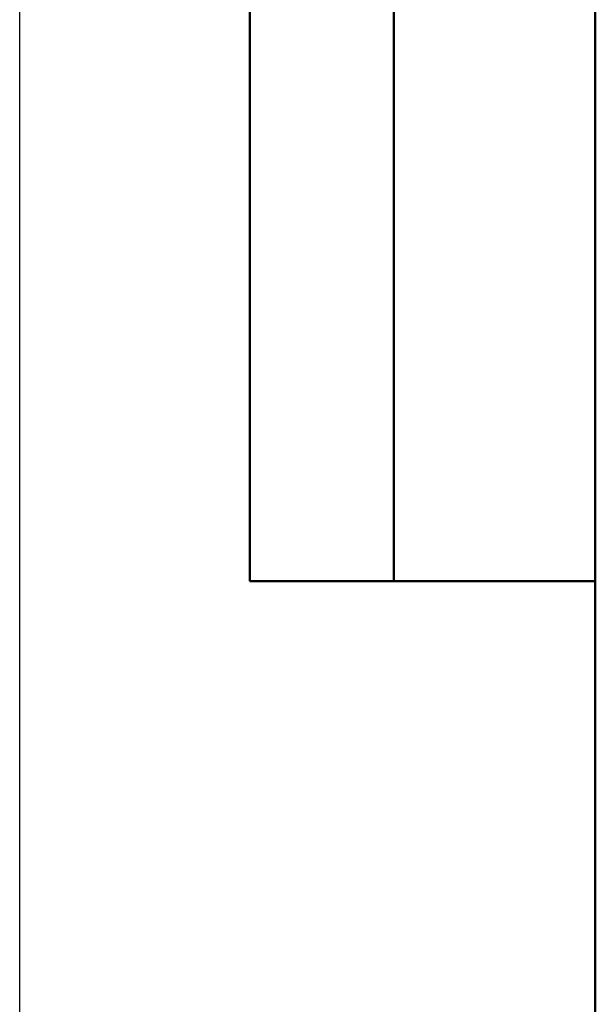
# Model space of a CAD drawing. Header units: millimetres. Extents: x -74 to 691, y -69 to 356.
# Tile 10 of 19: x 0 to 20, y 157 to 192. Entities that reach past the tile are written whole.
import ezdxf
from ezdxf.enums import TextEntityAlignment as Align

# ---------------------------------------------------------------- set-up
doc = ezdxf.new("R2010")
doc.units = ezdxf.units.MM
for name, color, linetype, lineweight in [('Кромка (ГОСТ)', 7, 'Continuous', 50), ('Обозначение (ГОСТ)', 7, 'Continuous', 25), ('Эскизная геометрия (ГОСТ)', 7, 'Continuous', 50)]:
    doc.layers.add(name, color=color, linetype=linetype, lineweight=lineweight)
doc.styles.get("Standard").update_dxf_attribs({"font": 'GOST Common Italic.ttf'})

# ---------------------------------------------------------------- blocks, each defined once
blk = doc.blocks.new('ГОСТ - Доп. графы 2')
at = {"layer": 'Эскизная геометрия (ГОСТ)'}
for p, q in [((-12, 0), (-12, 120)), ((-7, 0), (-7, 120)), ((0, 0), (-12, 0))]:
    blk.add_line(p, q, dxfattribs=at)
at = {"layer": 'Обозначение (ГОСТ)', "lineweight": 30, "width": 0.8, "flags": 17}
for tag, p in [('Первичная_применяемость', (-3.651, 90.027)), ('Справочный_номер', (-3.551, 30.017))]:
    blk.add_attdef(tag, text='', height=3.17, rotation=90, dxfattribs=at).set_placement(p, align=Align.MIDDLE_CENTER)
blk = doc.blocks.new('Рамки ГОСТ_ граница 297x210')
at = {"layer": 'Кромка (ГОСТ)', "lineweight": 25}
blk.add_line((0, 0), (0, 297), dxfattribs=at)
at = {"layer": 'Кромка (ГОСТ)'}
blk.add_line((20, 292), (20, 5), dxfattribs=at)

msp = doc.modelspace()

# ---------------------------------------------------------------- block references
for name, p in [('Рамки ГОСТ_ граница 297x210', (0, 0)), ('ГОСТ - Доп. графы 2', (20, 172))]:
    msp.add_blockref(name, p)

doc.saveas('drawing.dxf')
